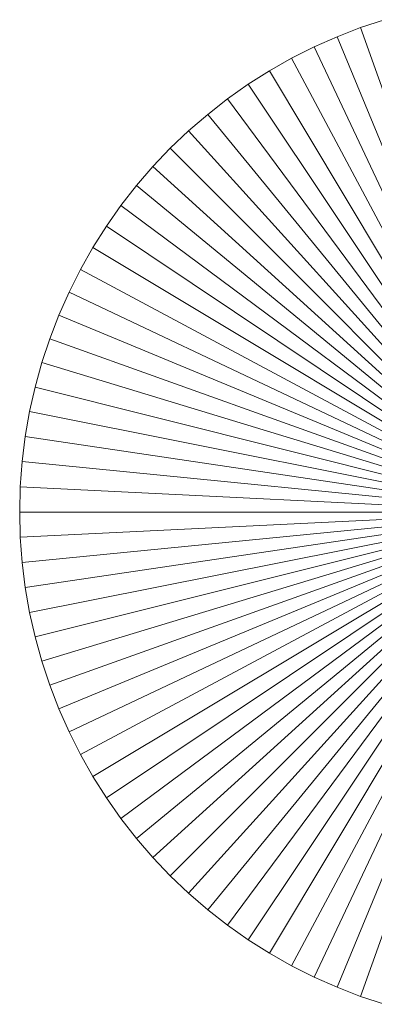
# Model space of a CAD drawing. Header units: millimetres. Extents: x -761 to -349, y 37 to 453.
# Tile 1 of 18: x -565.44 to -556.82, y 37.48 to 61.4. Entities that reach past the tile are written whole.
import ezdxf

# ---------------------------------------------------------------- set-up
doc = ezdxf.new("R2010")
doc.units = ezdxf.units.MM
doc.header["$LTSCALE"] = 20
doc.layers.add('LUCIDO_1', color=1, linetype='Continuous', lineweight=20, true_color=0xff0000)
doc.layers.add('Quote', color=7, linetype='Continuous', lineweight=9)

# ---------------------------------------------------------------- blocks, each defined once
blk = doc.blocks.new('Group')
at = {"layer": 'LUCIDO_1', "color": 5, "linetype": 'Continuous', "lineweight": 9, "transparency": 33554687}
for points in [[(-557.15, 61.208, -10109.271), (-556.568, 61.401, -10109.271), (-552.939, 49.439, -10109.271)], [(-557.15, 61.208, -10106.271), (-556.568, 61.401, -10106.271), (-556.568, 61.401, -10109.271), (-557.15, 61.208, -10109.271)], [(-552.939, 49.439, -10106.271), (-556.568, 61.401, -10106.271), (-557.15, 61.208, -10106.271)], [(-557.722, 60.987, -10109.271), (-557.15, 61.208, -10109.271), (-552.939, 49.439, -10109.271)], [(-557.722, 60.987, -10106.271), (-557.15, 61.208, -10106.271), (-557.15, 61.208, -10109.271), (-557.722, 60.987, -10109.271)], [(-552.939, 49.439, -10106.271), (-557.15, 61.208, -10106.271), (-557.722, 60.987, -10106.271)], [(-558.283, 60.739, -10109.271), (-557.722, 60.987, -10109.271), (-552.939, 49.439, -10109.271)], [(-558.283, 60.739, -10106.271), (-557.722, 60.987, -10106.271), (-557.722, 60.987, -10109.271), (-558.283, 60.739, -10109.271)], [(-552.939, 49.439, -10106.271), (-557.722, 60.987, -10106.271), (-558.283, 60.739, -10106.271)], [(-558.831, 60.463, -10109.271), (-558.283, 60.739, -10109.271), (-552.939, 49.439, -10109.271)], [(-558.831, 60.463, -10106.271), (-558.283, 60.739, -10106.271), (-558.283, 60.739, -10109.271), (-558.831, 60.463, -10109.271)], [(-552.939, 49.439, -10106.271), (-558.283, 60.739, -10106.271), (-558.831, 60.463, -10106.271)], [(-559.365, 60.161, -10109.271), (-558.831, 60.463, -10109.271), (-552.939, 49.439, -10109.271)], [(-559.365, 60.161, -10106.271), (-558.831, 60.463, -10106.271), (-558.831, 60.463, -10109.271), (-559.365, 60.161, -10109.271)], [(-552.939, 49.439, -10106.271), (-558.831, 60.463, -10106.271), (-559.365, 60.161, -10106.271)], [(-559.884, 59.832, -10109.271), (-559.365, 60.161, -10109.271), (-552.939, 49.439, -10109.271)], [(-559.884, 59.832, -10106.271), (-559.365, 60.161, -10106.271), (-559.365, 60.161, -10109.271), (-559.884, 59.832, -10109.271)], [(-552.939, 49.439, -10106.271), (-559.365, 60.161, -10106.271), (-559.884, 59.832, -10106.271)], [(-560.385, 59.479, -10109.271), (-559.884, 59.832, -10109.271), (-552.939, 49.439, -10109.271)], [(-560.385, 59.479, -10106.271), (-559.884, 59.832, -10106.271), (-559.884, 59.832, -10109.271), (-560.385, 59.479, -10109.271)], [(-552.939, 49.439, -10106.271), (-559.884, 59.832, -10106.271), (-560.385, 59.479, -10106.271)], [(-560.869, 59.101, -10109.271), (-560.385, 59.479, -10109.271), (-552.939, 49.439, -10109.271)], [(-560.869, 59.101, -10106.271), (-560.385, 59.479, -10106.271), (-560.385, 59.479, -10109.271), (-560.869, 59.101, -10109.271)], [(-552.939, 49.439, -10106.271), (-560.385, 59.479, -10106.271), (-560.869, 59.101, -10106.271)], [(-561.333, 58.701, -10109.271), (-560.869, 59.101, -10109.271), (-552.939, 49.439, -10109.271)], [(-561.333, 58.701, -10106.271), (-560.869, 59.101, -10106.271), (-560.869, 59.101, -10109.271), (-561.333, 58.701, -10109.271)], [(-552.939, 49.439, -10106.271), (-560.869, 59.101, -10106.271), (-561.333, 58.701, -10106.271)], [(-561.778, 58.278, -10109.271), (-561.333, 58.701, -10109.271), (-552.939, 49.439, -10109.271)], [(-561.778, 58.278, -10106.271), (-561.333, 58.701, -10106.271), (-561.333, 58.701, -10109.271), (-561.778, 58.278, -10109.271)], [(-552.939, 49.439, -10106.271), (-561.333, 58.701, -10106.271), (-561.778, 58.278, -10106.271)], [(-562.201, 57.833, -10109.271), (-561.778, 58.278, -10109.271), (-552.939, 49.439, -10109.271)], [(-562.201, 57.833, -10106.271), (-561.778, 58.278, -10106.271), (-561.778, 58.278, -10109.271), (-562.201, 57.833, -10109.271)], [(-552.939, 49.439, -10106.271), (-561.778, 58.278, -10106.271), (-562.201, 57.833, -10106.271)], [(-562.601, 57.369, -10109.271), (-562.201, 57.833, -10109.271), (-552.939, 49.439, -10109.271)], [(-562.601, 57.369, -10106.271), (-562.201, 57.833, -10106.271), (-562.201, 57.833, -10109.271), (-562.601, 57.369, -10109.271)], [(-552.939, 49.439, -10106.271), (-562.201, 57.833, -10106.271), (-562.601, 57.369, -10106.271)], [(-562.979, 56.885, -10109.271), (-562.601, 57.369, -10109.271), (-552.939, 49.439, -10109.271)], [(-562.979, 56.885, -10106.271), (-562.601, 57.369, -10106.271), (-562.601, 57.369, -10109.271), (-562.979, 56.885, -10109.271)], [(-552.939, 49.439, -10106.271), (-562.601, 57.369, -10106.271), (-562.979, 56.885, -10106.271)], [(-563.332, 56.384, -10109.271), (-562.979, 56.885, -10109.271), (-552.939, 49.439, -10109.271)], [(-563.332, 56.384, -10106.271), (-562.979, 56.885, -10106.271), (-562.979, 56.885, -10109.271), (-563.332, 56.384, -10109.271)], [(-552.939, 49.439, -10106.271), (-562.979, 56.885, -10106.271), (-563.332, 56.384, -10106.271)], [(-563.661, 55.865, -10109.271), (-563.332, 56.384, -10109.271), (-552.939, 49.439, -10109.271)], [(-563.661, 55.865, -10106.271), (-563.332, 56.384, -10106.271), (-563.332, 56.384, -10109.271), (-563.661, 55.865, -10109.271)], [(-552.939, 49.439, -10106.271), (-563.332, 56.384, -10106.271), (-563.661, 55.865, -10106.271)], [(-563.963, 55.331, -10109.271), (-563.661, 55.865, -10109.271), (-552.939, 49.439, -10109.271)], [(-563.963, 55.331, -10106.271), (-563.661, 55.865, -10106.271), (-563.661, 55.865, -10109.271), (-563.963, 55.331, -10109.271)], [(-552.939, 49.439, -10106.271), (-563.661, 55.865, -10106.271), (-563.963, 55.331, -10106.271)], [(-564.239, 54.783, -10109.271), (-563.963, 55.331, -10109.271), (-552.939, 49.439, -10109.271)], [(-564.239, 54.783, -10106.271), (-563.963, 55.331, -10106.271), (-563.963, 55.331, -10109.271), (-564.239, 54.783, -10109.271)], [(-552.939, 49.439, -10106.271), (-563.963, 55.331, -10106.271), (-564.239, 54.783, -10106.271)], [(-564.487, 54.222, -10109.271), (-564.239, 54.783, -10109.271), (-552.939, 49.439, -10109.271)], [(-564.487, 54.222, -10106.271), (-564.239, 54.783, -10106.271), (-564.239, 54.783, -10109.271), (-564.487, 54.222, -10109.271)], [(-552.939, 49.439, -10106.271), (-564.239, 54.783, -10106.271), (-564.487, 54.222, -10106.271)], [(-564.708, 53.65, -10109.271), (-564.487, 54.222, -10109.271), (-552.939, 49.439, -10109.271)], [(-564.708, 53.65, -10106.271), (-564.487, 54.222, -10106.271), (-564.487, 54.222, -10109.271), (-564.708, 53.65, -10109.271)], [(-552.939, 49.439, -10106.271), (-564.487, 54.222, -10106.271), (-564.708, 53.65, -10106.271)], [(-564.901, 53.068, -10109.271), (-564.708, 53.65, -10109.271), (-552.939, 49.439, -10109.271)], [(-564.901, 53.068, -10106.271), (-564.708, 53.65, -10106.271), (-564.708, 53.65, -10109.271), (-564.901, 53.068, -10109.271)], [(-552.939, 49.439, -10106.271), (-564.708, 53.65, -10106.271), (-564.901, 53.068, -10106.271)], [(-565.064, 52.476, -10109.271), (-564.901, 53.068, -10109.271), (-552.939, 49.439, -10109.271)], [(-565.064, 52.476, -10106.271), (-564.901, 53.068, -10106.271), (-564.901, 53.068, -10109.271), (-565.064, 52.476, -10109.271)], [(-552.939, 49.439, -10106.271), (-564.901, 53.068, -10106.271), (-565.064, 52.476, -10106.271)], [(-565.199, 51.878, -10109.271), (-565.064, 52.476, -10109.271), (-552.939, 49.439, -10109.271)], [(-565.199, 51.878, -10106.271), (-565.064, 52.476, -10106.271), (-565.064, 52.476, -10109.271), (-565.199, 51.878, -10109.271)], [(-552.939, 49.439, -10106.271), (-565.064, 52.476, -10106.271), (-565.199, 51.878, -10106.271)], [(-565.303, 51.273, -10109.271), (-565.199, 51.878, -10109.271), (-552.939, 49.439, -10109.271)], [(-565.303, 51.273, -10106.271), (-565.199, 51.878, -10106.271), (-565.199, 51.878, -10109.271), (-565.303, 51.273, -10109.271)], [(-552.939, 49.439, -10106.271), (-565.199, 51.878, -10106.271), (-565.303, 51.273, -10106.271)], [(-565.378, 50.664, -10109.271), (-565.303, 51.273, -10109.271), (-552.939, 49.439, -10109.271)], [(-565.378, 50.664, -10106.271), (-565.303, 51.273, -10106.271), (-565.303, 51.273, -10109.271), (-565.378, 50.664, -10109.271)], [(-552.939, 49.439, -10106.271), (-565.303, 51.273, -10106.271), (-565.378, 50.664, -10106.271)], [(-565.424, 50.052, -10109.271), (-565.378, 50.664, -10109.271), (-552.939, 49.439, -10109.271)], [(-565.424, 50.052, -10106.271), (-565.378, 50.664, -10106.271), (-565.378, 50.664, -10109.271), (-565.424, 50.052, -10109.271)], [(-552.939, 49.439, -10106.271), (-565.378, 50.664, -10106.271), (-565.424, 50.052, -10106.271)], [(-565.439, 49.439, -10109.271), (-565.424, 50.052, -10109.271), (-552.939, 49.439, -10109.271)], [(-565.439, 49.439, -10106.271), (-565.424, 50.052, -10106.271), (-565.424, 50.052, -10109.271), (-565.439, 49.439, -10109.271)], [(-552.939, 49.439, -10106.271), (-565.424, 50.052, -10106.271), (-565.439, 49.439, -10106.271)], [(-565.424, 48.826, -10109.271), (-565.439, 49.439, -10109.271), (-552.939, 49.439, -10109.271)], [(-565.424, 48.826, -10106.271), (-565.439, 49.439, -10106.271), (-565.439, 49.439, -10109.271), (-565.424, 48.826, -10109.271)], [(-552.939, 49.439, -10106.271), (-565.439, 49.439, -10106.271), (-565.424, 48.826, -10106.271)], [(-565.378, 48.214, -10109.271), (-565.424, 48.826, -10109.271), (-552.939, 49.439, -10109.271)], [(-552.939, 49.439, -10106.271), (-565.424, 48.826, -10106.271), (-565.378, 48.214, -10106.271)], [(-565.303, 47.605, -10109.271), (-565.378, 48.214, -10109.271), (-552.939, 49.439, -10109.271)], [(-552.939, 49.439, -10106.271), (-565.378, 48.214, -10106.271), (-565.303, 47.605, -10106.271)], [(-565.199, 47.001, -10109.271), (-565.303, 47.605, -10109.271), (-552.939, 49.439, -10109.271)], [(-552.939, 49.439, -10106.271), (-565.303, 47.605, -10106.271), (-565.199, 47.001, -10106.271)], [(-565.064, 46.402, -10109.271), (-565.199, 47.001, -10109.271), (-552.939, 49.439, -10109.271)], [(-552.939, 49.439, -10106.271), (-565.199, 47.001, -10106.271), (-565.064, 46.402, -10106.271)], [(-564.901, 45.811, -10109.271), (-565.064, 46.402, -10109.271), (-552.939, 49.439, -10109.271)], [(-552.939, 49.439, -10106.271), (-565.064, 46.402, -10106.271), (-564.901, 45.811, -10106.271)], [(-564.708, 45.228, -10109.271), (-564.901, 45.811, -10109.271), (-552.939, 49.439, -10109.271)], [(-552.939, 49.439, -10106.271), (-564.901, 45.811, -10106.271), (-564.708, 45.228, -10106.271)], [(-564.487, 44.656, -10109.271), (-564.708, 45.228, -10109.271), (-552.939, 49.439, -10109.271)], [(-552.939, 49.439, -10106.271), (-564.708, 45.228, -10106.271), (-564.487, 44.656, -10106.271)], [(-564.239, 44.095, -10109.271), (-564.487, 44.656, -10109.271), (-552.939, 49.439, -10109.271)], [(-552.939, 49.439, -10106.271), (-564.487, 44.656, -10106.271), (-564.239, 44.095, -10106.271)], [(-563.963, 43.547, -10109.271), (-564.239, 44.095, -10109.271), (-552.939, 49.439, -10109.271)], [(-552.939, 49.439, -10106.271), (-564.239, 44.095, -10106.271), (-563.963, 43.547, -10106.271)], [(-563.661, 43.013, -10109.271), (-563.963, 43.547, -10109.271), (-552.939, 49.439, -10109.271)], [(-552.939, 49.439, -10106.271), (-563.963, 43.547, -10106.271), (-563.661, 43.013, -10106.271)], [(-563.332, 42.495, -10109.271), (-563.661, 43.013, -10109.271), (-552.939, 49.439, -10109.271)], [(-552.939, 49.439, -10106.271), (-563.661, 43.013, -10106.271), (-563.332, 42.495, -10106.271)], [(-562.979, 41.993, -10109.271), (-563.332, 42.495, -10109.271), (-552.939, 49.439, -10109.271)], [(-552.939, 49.439, -10106.271), (-563.332, 42.495, -10106.271), (-562.979, 41.993, -10106.271)], [(-562.601, 41.509, -10109.271), (-562.979, 41.993, -10109.271), (-552.939, 49.439, -10109.271)], [(-552.939, 49.439, -10106.271), (-562.979, 41.993, -10106.271), (-562.601, 41.509, -10106.271)], [(-562.201, 41.045, -10109.271), (-562.601, 41.509, -10109.271), (-552.939, 49.439, -10109.271)], [(-552.939, 49.439, -10106.271), (-562.601, 41.509, -10106.271), (-562.201, 41.045, -10106.271)], [(-561.778, 40.6, -10109.271), (-562.201, 41.045, -10109.271), (-552.939, 49.439, -10109.271)], [(-552.939, 49.439, -10106.271), (-562.201, 41.045, -10106.271), (-561.778, 40.6, -10106.271)], [(-561.333, 40.177, -10109.271), (-561.778, 40.6, -10109.271), (-552.939, 49.439, -10109.271)], [(-552.939, 49.439, -10106.271), (-561.778, 40.6, -10106.271), (-561.333, 40.177, -10106.271)], [(-560.869, 39.777, -10109.271), (-561.333, 40.177, -10109.271), (-552.939, 49.439, -10109.271)], [(-552.939, 49.439, -10106.271), (-561.333, 40.177, -10106.271), (-560.869, 39.777, -10106.271)], [(-560.385, 39.399, -10109.271), (-560.869, 39.777, -10109.271), (-552.939, 49.439, -10109.271)], [(-552.939, 49.439, -10106.271), (-560.869, 39.777, -10106.271), (-560.385, 39.399, -10106.271)], [(-559.884, 39.046, -10109.271), (-560.385, 39.399, -10109.271), (-552.939, 49.439, -10109.271)], [(-552.939, 49.439, -10106.271), (-560.385, 39.399, -10106.271), (-559.884, 39.046, -10106.271)], [(-559.365, 38.718, -10109.271), (-559.884, 39.046, -10109.271), (-552.939, 49.439, -10109.271)], [(-552.939, 49.439, -10106.271), (-559.884, 39.046, -10106.271), (-559.365, 38.718, -10106.271)], [(-558.831, 38.415, -10109.271), (-559.365, 38.718, -10109.271), (-552.939, 49.439, -10109.271)], [(-552.939, 49.439, -10106.271), (-559.365, 38.718, -10106.271), (-558.831, 38.415, -10106.271)], [(-558.283, 38.14, -10109.271), (-558.831, 38.415, -10109.271), (-552.939, 49.439, -10109.271)], [(-552.939, 49.439, -10106.271), (-558.831, 38.415, -10106.271), (-558.283, 38.14, -10106.271)], [(-557.722, 37.891, -10109.271), (-558.283, 38.14, -10109.271), (-552.939, 49.439, -10109.271)], [(-552.939, 49.439, -10106.271), (-558.283, 38.14, -10106.271), (-557.722, 37.891, -10106.271)], [(-557.15, 37.67, -10109.271), (-557.722, 37.891, -10109.271), (-552.939, 49.439, -10109.271)], [(-552.939, 49.439, -10106.271), (-557.722, 37.891, -10106.271), (-557.15, 37.67, -10106.271)], [(-556.568, 37.478, -10109.271), (-557.15, 37.67, -10109.271), (-552.939, 49.439, -10109.271)], [(-552.939, 49.439, -10106.271), (-557.15, 37.67, -10106.271), (-556.568, 37.478, -10106.271)], [(-565.378, 48.214, -10106.271), (-565.424, 48.826, -10106.271), (-565.424, 48.826, -10109.271), (-565.378, 48.214, -10109.271)], [(-565.303, 47.605, -10106.271), (-565.378, 48.214, -10106.271), (-565.378, 48.214, -10109.271), (-565.303, 47.605, -10109.271)], [(-565.199, 47.001, -10106.271), (-565.303, 47.605, -10106.271), (-565.303, 47.605, -10109.271), (-565.199, 47.001, -10109.271)], [(-565.064, 46.402, -10106.271), (-565.199, 47.001, -10106.271), (-565.199, 47.001, -10109.271), (-565.064, 46.402, -10109.271)], [(-564.901, 45.811, -10106.271), (-565.064, 46.402, -10106.271), (-565.064, 46.402, -10109.271), (-564.901, 45.811, -10109.271)], [(-564.708, 45.228, -10106.271), (-564.901, 45.811, -10106.271), (-564.901, 45.811, -10109.271), (-564.708, 45.228, -10109.271)], [(-564.487, 44.656, -10106.271), (-564.708, 45.228, -10106.271), (-564.708, 45.228, -10109.271), (-564.487, 44.656, -10109.271)], [(-564.239, 44.095, -10106.271), (-564.487, 44.656, -10106.271), (-564.487, 44.656, -10109.271), (-564.239, 44.095, -10109.271)], [(-563.963, 43.547, -10106.271), (-564.239, 44.095, -10106.271), (-564.239, 44.095, -10109.271), (-563.963, 43.547, -10109.271)], [(-563.661, 43.013, -10106.271), (-563.963, 43.547, -10106.271), (-563.963, 43.547, -10109.271), (-563.661, 43.013, -10109.271)], [(-563.332, 42.495, -10106.271), (-563.661, 43.013, -10106.271), (-563.661, 43.013, -10109.271), (-563.332, 42.495, -10109.271)], [(-562.979, 41.993, -10106.271), (-563.332, 42.495, -10106.271), (-563.332, 42.495, -10109.271), (-562.979, 41.993, -10109.271)], [(-562.601, 41.509, -10106.271), (-562.979, 41.993, -10106.271), (-562.979, 41.993, -10109.271), (-562.601, 41.509, -10109.271)], [(-562.201, 41.045, -10106.271), (-562.601, 41.509, -10106.271), (-562.601, 41.509, -10109.271), (-562.201, 41.045, -10109.271)], [(-561.778, 40.6, -10106.271), (-562.201, 41.045, -10106.271), (-562.201, 41.045, -10109.271), (-561.778, 40.6, -10109.271)], [(-561.333, 40.177, -10106.271), (-561.778, 40.6, -10106.271), (-561.778, 40.6, -10109.271), (-561.333, 40.177, -10109.271)], [(-560.869, 39.777, -10106.271), (-561.333, 40.177, -10106.271), (-561.333, 40.177, -10109.271), (-560.869, 39.777, -10109.271)], [(-560.385, 39.399, -10106.271), (-560.869, 39.777, -10106.271), (-560.869, 39.777, -10109.271), (-560.385, 39.399, -10109.271)], [(-559.884, 39.046, -10106.271), (-560.385, 39.399, -10106.271), (-560.385, 39.399, -10109.271), (-559.884, 39.046, -10109.271)], [(-559.365, 38.718, -10106.271), (-559.884, 39.046, -10106.271), (-559.884, 39.046, -10109.271), (-559.365, 38.718, -10109.271)], [(-558.831, 38.415, -10106.271), (-559.365, 38.718, -10106.271), (-559.365, 38.718, -10109.271), (-558.831, 38.415, -10109.271)], [(-558.283, 38.14, -10106.271), (-558.831, 38.415, -10106.271), (-558.831, 38.415, -10109.271), (-558.283, 38.14, -10109.271)], [(-557.722, 37.891, -10106.271), (-558.283, 38.14, -10106.271), (-558.283, 38.14, -10109.271), (-557.722, 37.891, -10109.271)], [(-557.15, 37.67, -10106.271), (-557.722, 37.891, -10106.271), (-557.722, 37.891, -10109.271), (-557.15, 37.67, -10109.271)], [(-556.568, 37.478, -10106.271), (-557.15, 37.67, -10106.271), (-557.15, 37.67, -10109.271), (-556.568, 37.478, -10109.271)]]:
    blk.add_3dface(points, dxfattribs=at)
blk = doc.blocks.new('Group-2')
at = {"layer": 'LUCIDO_1', "color": 5, "transparency": 33554687}
blk.add_blockref('Group', (0, 0), dxfattribs=at)

msp = doc.modelspace()

# ---------------------------------------------------------------- block references
at = {"layer": 'Quote', "color": 7, "transparency": 33554687}
msp.add_blockref('Group-2', (0, 0), dxfattribs=at)

doc.saveas('drawing.dxf')
